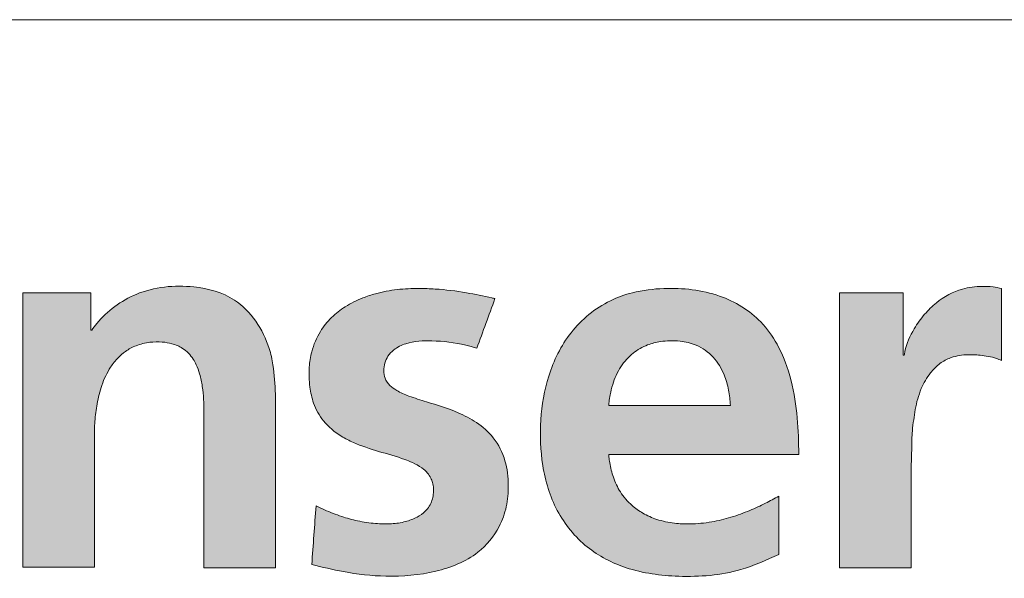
# Model space of a CAD drawing. Header units: millimetres. Extents: x 0 to 594, y 0 to 424.
# Tile 5 of 13: x 409 to 433, y 15 to 28. Entities that reach past the tile are written whole.
import ezdxf

# ---------------------------------------------------------------- set-up
doc = ezdxf.new("R2010")
doc.units = ezdxf.units.MM
doc.header["$LTSCALE"] = 0.25

# ---------------------------------------------------------------- blocks, each defined once
blk = doc.blocks.new('LOGO_sombreado')
at = {"linetype": 'Continuous'}
h = blk.add_hatch(color=7, dxfattribs=at)
edge = h.paths.add_edge_path(flags=0)
edge.add_line((6.332, 7.108), (8.019, 7.108))
edge.add_line((8.019, 7.108), (8.019, 10.269))
edge.add_spline(control_points=[(8.019, 10.269), (8.019, 10.295), (8.02, 10.385), (8.031, 10.613), (8.076, 10.964), (8.182, 11.4), (8.354, 11.77), (8.558, 12.031), (8.76, 12.206), (9.011, 12.341), (9.31, 12.411), (9.596, 12.416), (9.859, 12.375), (10.128, 12.261), (10.314, 12.067), (10.432, 11.851), (10.51, 11.636), (10.565, 11.361), (10.591, 11.074), (10.599, 10.796), (10.599, 10.621), (10.599, 10.529)], knot_values=[0, 0, 0, 0, 0.014108, 0.050137, 0.12665, 0.210017, 0.297932, 0.350316, 0.392835, 0.445136, 0.506872, 0.560743, 0.603219, 0.653697, 0.720022, 0.747327, 0.789984, 0.846083, 0.902618, 0.949361, 1, 1, 1, 1], weights=[1, 1, 1, 1, 1, 1, 1, 1, 1, 1, 1, 1, 1, 1, 1, 1, 1, 1, 1, 1, 1, 1], degree=3, periodic=0)
edge.add_line((10.599, 10.529), (10.599, 7.09))
edge.add_line((10.599, 7.09), (12.28, 7.09))
edge.add_line((12.28, 7.09), (12.28, 11.178))
edge.add_spline(control_points=[(12.28, 11.178), (12.27, 11.411), (12.255, 11.775), (12.069, 12.584), (11.505, 13.452), (10.243, 13.792), (9.032, 13.667), (8.263, 13.102), (7.995, 12.74), (7.955, 12.686)], knot_values=[4, 4, 4, 4, 4.111727, 4.175295, 4.401008, 4.562165, 4.782362, 4.967907, 5, 5, 5, 5], weights=[1, 1, 1, 1, 1, 1, 1, 1, 1, 1], degree=3, periodic=0)
edge.add_line((7.955, 12.686), (7.933, 12.686))
edge.add_line((7.933, 12.686), (7.933, 13.567))
edge.add_line((7.933, 13.567), (6.332, 13.567))
edge.add_line((6.332, 13.567), (6.332, 7.108))
h = blk.add_hatch(color=7, dxfattribs=at)
edge = h.paths.add_edge_path(flags=0)
edge.add_spline(control_points=[(24.607, 9.759), (24.601, 10.047), (24.588, 10.631), (24.448, 11.515), (24.168, 12.294), (23.638, 13.041), (22.71, 13.598), (21.62, 13.711), (20.745, 13.609), (19.957, 13.326), (19.182, 12.69), (18.677, 11.652), (18.495, 10.569), (18.533, 9.483), (18.852, 8.409), (19.558, 7.539), (20.591, 7.007), (21.846, 6.843), (23.097, 6.936), (23.839, 7.273), (24.132, 7.406)], knot_values=[2, 2, 2, 2, 2.046636, 2.094673, 2.144469, 2.179489, 2.241297, 2.312824, 2.353394, 2.38323, 2.447727, 2.509726, 2.566319, 2.624545, 2.684606, 2.744772, 2.800798, 2.868547, 2.948019, 3, 3, 3, 3], weights=[1, 1, 1, 1, 1, 1, 1, 1, 1, 1, 1, 1, 1, 1, 1, 1, 1, 1, 1, 1, 1], degree=3, periodic=0)
edge.add_line((24.132, 7.406), (24.132, 8.777))
edge.add_spline(control_points=[(24.132, 8.777), (24.028, 8.721), (23.807, 8.6), (23.435, 8.427), (23.014, 8.273), (22.54, 8.159), (22.092, 8.115), (21.656, 8.132), (21.279, 8.212), (20.941, 8.36), (20.642, 8.573), (20.397, 8.859), (20.229, 9.21), (20.161, 9.494), (20.136, 9.675), (20.131, 9.74), (20.129, 9.759)], knot_values=[0, 0, 0, 0, 0.070474, 0.150335, 0.244816, 0.33762, 0.440531, 0.512328, 0.597394, 0.66882, 0.731042, 0.815182, 0.890714, 0.961299, 0.988276, 1, 1, 1, 1], weights=[1, 1, 1, 1, 1, 1, 1, 1, 1, 1, 1, 1, 1, 1, 1, 1, 1], degree=3, periodic=0)
edge.add_line((20.129, 9.759), (24.607, 9.759))
edge = h.paths.add_edge_path(flags=0)
edge.add_spline(control_points=[(20.129, 10.916), (20.132, 10.942), (20.14, 11.026), (20.165, 11.19), (20.235, 11.477), (20.391, 11.829), (20.681, 12.156), (21.016, 12.344), (21.316, 12.42), (21.575, 12.442), (21.859, 12.434), (22.229, 12.348), (22.615, 12.076), (22.846, 11.677), (22.962, 11.282), (22.985, 11.037), (22.997, 10.916)], knot_values=[0, 0, 0, 0, 0.017075, 0.053986, 0.106701, 0.206715, 0.298238, 0.38232, 0.449502, 0.495974, 0.549057, 0.631866, 0.736734, 0.842394, 0.921775, 1, 1, 1, 1], weights=[1, 1, 1, 1, 1, 1, 1, 1, 1, 1, 1, 1, 1, 1, 1, 1, 1], degree=3, periodic=0)
edge.add_line((22.997, 10.916), (20.129, 10.916))
h = blk.add_hatch(color=7, dxfattribs=at)
edge = h.paths.add_edge_path(flags=0)
edge.add_line((25.567, 7.09), (27.254, 7.09))
edge.add_line((27.254, 7.09), (27.254, 9.547))
edge.add_spline(control_points=[(27.254, 9.547), (27.258, 9.662), (27.267, 9.919), (27.266, 10.263), (27.311, 10.57), (27.356, 10.905), (27.461, 11.292), (27.664, 11.649), (27.894, 11.893), (28.177, 12.055), (28.519, 12.121), (28.83, 12.104), (29.07, 12.074), (29.238, 12.034), (29.338, 11.991), (29.377, 11.974)], knot_values=[0, 0, 0, 0, 0.085345, 0.191077, 0.254829, 0.315603, 0.442981, 0.549243, 0.618003, 0.689262, 0.788156, 0.871998, 0.919624, 0.967851, 1, 1, 1, 1], weights=[1, 1, 1, 1, 1, 1, 1, 1, 1, 1, 1, 1, 1, 1, 1, 1], degree=3, periodic=0)
edge.add_line((29.377, 11.974), (29.377, 13.667))
edge.add_spline(control_points=[(29.377, 13.667), (29.311, 13.682), (29.161, 13.717), (28.85, 13.724), (28.375, 13.674), (27.909, 13.414), (27.553, 13.061), (27.283, 12.687), (27.131, 12.348), (27.092, 12.128), (27.086, 12.098)], knot_values=[2, 2, 2, 2, 2.065362, 2.149427, 2.299836, 2.523818, 2.648169, 2.783791, 2.970404, 3, 3, 3, 3], weights=[1, 1, 1, 1, 1, 1, 1, 1, 1, 1, 1], degree=3, periodic=0)
edge.add_line((27.086, 12.098), (27.086, 12.097))
edge.add_line((27.086, 12.097), (27.062, 12.097))
edge.add_line((27.062, 12.097), (27.062, 13.567))
edge.add_line((27.062, 13.567), (25.567, 13.567))
edge.add_line((25.567, 13.567), (25.567, 7.09))
h = blk.add_hatch(color=7, dxfattribs=at)
edge = h.paths.add_edge_path(flags=0)
edge.add_spline(control_points=[(13.137, 7.167), (13.385, 7.107), (13.958, 6.969), (14.94, 6.856), (16.033, 6.948), (17.017, 7.329), (17.536, 7.963), (17.739, 8.529), (17.783, 9.059), (17.719, 9.627), (17.455, 10.158), (17.039, 10.522), (16.498, 10.799), (15.95, 10.966), (15.459, 11.117), (15.166, 11.241), (14.968, 11.379), (14.851, 11.544), (14.827, 11.735), (14.852, 11.914), (14.927, 12.086), (15.088, 12.259), (15.44, 12.427), (16.031, 12.453), (16.593, 12.386), (16.937, 12.287), (17.024, 12.262)], knot_values=[2, 2, 2, 2, 2.059912, 2.138972, 2.231529, 2.317091, 2.37896, 2.41776, 2.457291, 2.503214, 2.550983, 2.593172, 2.631209, 2.693415, 2.727668, 2.75244, 2.768008, 2.784005, 2.798244, 2.812447, 2.826168, 2.841745, 2.867174, 2.915736, 2.97856, 3, 3, 3, 3], weights=[1, 1, 1, 1, 1, 1, 1, 1, 1, 1, 1, 1, 1, 1, 1, 1, 1, 1, 1, 1, 1, 1, 1, 1, 1, 1, 1], degree=3, periodic=0)
edge.add_line((17.024, 12.262), (17.451, 13.431))
edge.add_spline(control_points=[(17.451, 13.431), (17.426, 13.436), (17.204, 13.484), (16.739, 13.586), (16.166, 13.656), (15.619, 13.675), (15.148, 13.656), (14.702, 13.572), (14.29, 13.437), (13.932, 13.26), (13.59, 12.994), (13.304, 12.64), (13.133, 12.232), (13.063, 11.783), (13.077, 11.372), (13.17, 10.934), (13.403, 10.512), (13.758, 10.218), (14.206, 9.991), (14.715, 9.826), (15.188, 9.699), (15.527, 9.565), (15.713, 9.465), (15.858, 9.337), (15.94, 9.215), (15.988, 9.093), (16.007, 8.963), (16.003, 8.82), (15.973, 8.677), (15.908, 8.54), (15.794, 8.4), (15.605, 8.267), (15.333, 8.167), (15.001, 8.115), (14.621, 8.128), (14.227, 8.187), (13.825, 8.298), (13.5, 8.424), (13.304, 8.519), (13.238, 8.551)], knot_values=[0, 0, 0, 0, 0.005653, 0.051977, 0.108664, 0.137127, 0.176746, 0.216073, 0.24029, 0.2755, 0.306859, 0.338493, 0.378336, 0.406147, 0.441816, 0.471537, 0.507617, 0.549768, 0.574349, 0.622211, 0.671374, 0.68606, 0.705384, 0.71922, 0.729875, 0.738587, 0.749066, 0.759494, 0.771085, 0.782308, 0.793676, 0.811965, 0.834198, 0.859455, 0.888117, 0.920718, 0.950113, 0.983265, 1, 1, 1, 1], weights=[1, 1, 1, 1, 1, 1, 1, 1, 1, 1, 1, 1, 1, 1, 1, 1, 1, 1, 1, 1, 1, 1, 1, 1, 1, 1, 1, 1, 1, 1, 1, 1, 1, 1, 1, 1, 1, 1, 1, 1], degree=3, periodic=0)
edge.add_line((13.238, 8.551), (13.137, 7.167))
at = {"color": 7, "linetype": 'Continuous', "lineweight": 18}
blk.add_line((0, 20), (72.5, 20), dxfattribs=at)
at = {"color": 8, "linetype": 'Continuous', "lineweight": 0}
for points, knots in [([(12.28, 11.178), (12.27, 11.411), (12.255, 11.775), (12.069, 12.584), (11.505, 13.452), (10.243, 13.792), (9.032, 13.667), (8.263, 13.102), (7.995, 12.74), (7.955, 12.686)], [4, 4, 4, 4, 4.111727, 4.175295, 4.401008, 4.562165, 4.782362, 4.967907, 5, 5, 5, 5]), ([(29.377, 13.667), (29.311, 13.682), (29.161, 13.717), (28.85, 13.724), (28.375, 13.674), (27.909, 13.414), (27.553, 13.061), (27.283, 12.687), (27.131, 12.348), (27.092, 12.128), (27.086, 12.098)], [2, 2, 2, 2, 2.065362, 2.149427, 2.299836, 2.523818, 2.648169, 2.783791, 2.970404, 3, 3, 3, 3]), ([(17.451, 13.431), (17.426, 13.436), (17.204, 13.484), (16.739, 13.586), (16.166, 13.656), (15.619, 13.675), (15.148, 13.656), (14.702, 13.572), (14.29, 13.437), (13.932, 13.26), (13.59, 12.994), (13.304, 12.64), (13.133, 12.232), (13.063, 11.783), (13.077, 11.372), (13.17, 10.934), (13.403, 10.512), (13.758, 10.218), (14.206, 9.991), (14.715, 9.826), (15.188, 9.699), (15.527, 9.565), (15.713, 9.465), (15.858, 9.337), (15.94, 9.215), (15.988, 9.093), (16.007, 8.963), (16.003, 8.82), (15.973, 8.677), (15.908, 8.54), (15.794, 8.4), (15.605, 8.267), (15.333, 8.167), (15.001, 8.115), (14.621, 8.128), (14.227, 8.187), (13.825, 8.298), (13.5, 8.424), (13.304, 8.519), (13.238, 8.551)], [0, 0, 0, 0, 0.005653, 0.051977, 0.108664, 0.137127, 0.176746, 0.216073, 0.24029, 0.2755, 0.306859, 0.338493, 0.378336, 0.406147, 0.441816, 0.471537, 0.507617, 0.549768, 0.574349, 0.622211, 0.671374, 0.68606, 0.705384, 0.71922, 0.729875, 0.738587, 0.749066, 0.759494, 0.771085, 0.782308, 0.793676, 0.811965, 0.834198, 0.859455, 0.888117, 0.920718, 0.950113, 0.983265, 1, 1, 1, 1]), ([(24.607, 9.759), (24.601, 10.047), (24.588, 10.631), (24.448, 11.515), (24.168, 12.294), (23.638, 13.041), (22.71, 13.598), (21.62, 13.711), (20.745, 13.609), (19.957, 13.326), (19.182, 12.69), (18.677, 11.652), (18.495, 10.569), (18.533, 9.483), (18.852, 8.409), (19.558, 7.539), (20.591, 7.007), (21.846, 6.843), (23.097, 6.936), (23.839, 7.273), (24.132, 7.406)], [2, 2, 2, 2, 2.046636, 2.094673, 2.144469, 2.179489, 2.241297, 2.312824, 2.353394, 2.38323, 2.447727, 2.509726, 2.566319, 2.624545, 2.684606, 2.744772, 2.800798, 2.868547, 2.948019, 3, 3, 3, 3]), ([(8.019, 10.269), (8.019, 10.295), (8.02, 10.385), (8.031, 10.613), (8.076, 10.964), (8.182, 11.4), (8.354, 11.77), (8.558, 12.031), (8.76, 12.206), (9.011, 12.341), (9.31, 12.411), (9.596, 12.416), (9.859, 12.375), (10.128, 12.261), (10.314, 12.067), (10.432, 11.851), (10.51, 11.636), (10.565, 11.361), (10.591, 11.074), (10.599, 10.796), (10.599, 10.621), (10.599, 10.529)], [0, 0, 0, 0, 0.014108, 0.050137, 0.12665, 0.210017, 0.297932, 0.350316, 0.392835, 0.445136, 0.506872, 0.560743, 0.603219, 0.653697, 0.720022, 0.747327, 0.789984, 0.846083, 0.902618, 0.949361, 1, 1, 1, 1]), ([(13.137, 7.167), (13.385, 7.107), (13.958, 6.969), (14.94, 6.856), (16.033, 6.948), (17.017, 7.329), (17.536, 7.963), (17.739, 8.529), (17.783, 9.059), (17.719, 9.627), (17.455, 10.158), (17.039, 10.522), (16.498, 10.799), (15.95, 10.966), (15.459, 11.117), (15.166, 11.241), (14.968, 11.379), (14.851, 11.544), (14.827, 11.735), (14.852, 11.914), (14.927, 12.086), (15.088, 12.259), (15.44, 12.427), (16.031, 12.453), (16.593, 12.386), (16.937, 12.287), (17.024, 12.262)], [2, 2, 2, 2, 2.059912, 2.138972, 2.231529, 2.317091, 2.37896, 2.41776, 2.457291, 2.503214, 2.550983, 2.593172, 2.631209, 2.693415, 2.727668, 2.75244, 2.768008, 2.784005, 2.798244, 2.812447, 2.826168, 2.841745, 2.867174, 2.915736, 2.97856, 3, 3, 3, 3]), ([(20.129, 10.916), (20.132, 10.942), (20.14, 11.026), (20.165, 11.19), (20.235, 11.477), (20.391, 11.829), (20.681, 12.156), (21.016, 12.344), (21.316, 12.42), (21.575, 12.442), (21.859, 12.434), (22.229, 12.348), (22.615, 12.076), (22.846, 11.677), (22.962, 11.282), (22.985, 11.037), (22.997, 10.916)], [0, 0, 0, 0, 0.017075, 0.053986, 0.106701, 0.206715, 0.298238, 0.38232, 0.449502, 0.495974, 0.549057, 0.631866, 0.736734, 0.842394, 0.921775, 1, 1, 1, 1]), ([(27.254, 9.547), (27.258, 9.662), (27.267, 9.919), (27.266, 10.263), (27.311, 10.57), (27.356, 10.905), (27.461, 11.292), (27.664, 11.649), (27.894, 11.893), (28.177, 12.055), (28.519, 12.121), (28.83, 12.104), (29.07, 12.074), (29.238, 12.034), (29.338, 11.991), (29.377, 11.974)], [0, 0, 0, 0, 0.085345, 0.191077, 0.254829, 0.315603, 0.442981, 0.549243, 0.618003, 0.689262, 0.788156, 0.871998, 0.919624, 0.967851, 1, 1, 1, 1]), ([(24.132, 8.777), (24.028, 8.721), (23.807, 8.6), (23.435, 8.427), (23.014, 8.273), (22.54, 8.159), (22.092, 8.115), (21.656, 8.132), (21.279, 8.212), (20.941, 8.36), (20.642, 8.573), (20.397, 8.859), (20.229, 9.21), (20.161, 9.494), (20.136, 9.675), (20.131, 9.74), (20.129, 9.759)], [0, 0, 0, 0, 0.070474, 0.150335, 0.244816, 0.33762, 0.440531, 0.512328, 0.597394, 0.66882, 0.731042, 0.815182, 0.890714, 0.961299, 0.988276, 1, 1, 1, 1])]:
    blk.add_open_spline(points, degree=3, knots=knots, dxfattribs=at)
for points in [[(7.933, 13.567), (7.399, 13.567), (6.865, 13.567), (6.332, 13.567)], [(6.332, 13.567), (6.332, 11.414), (6.332, 9.261), (6.332, 7.108)], [(7.933, 12.686), (7.933, 12.98), (7.933, 13.273), (7.933, 13.567)], [(27.062, 13.567), (26.563, 13.567), (26.065, 13.567), (25.567, 13.567)], [(25.567, 13.567), (25.567, 11.408), (25.567, 9.249), (25.567, 7.09)], [(27.062, 12.097), (27.062, 12.587), (27.062, 13.077), (27.062, 13.567)], [(29.377, 11.974), (29.377, 12.538), (29.377, 13.103), (29.377, 13.667)], [(17.024, 12.262), (17.167, 12.652), (17.309, 13.041), (17.451, 13.431)], [(7.955, 12.686), (7.948, 12.686), (7.94, 12.686), (7.933, 12.686)], [(27.086, 12.097), (27.078, 12.097), (27.07, 12.097), (27.062, 12.097)], [(27.086, 12.098), (27.086, 12.098), (27.086, 12.097), (27.086, 12.097)], [(12.28, 7.09), (12.28, 8.453), (12.28, 9.815), (12.28, 11.178)], [(22.997, 10.916), (22.041, 10.916), (21.085, 10.916), (20.129, 10.916)], [(10.599, 10.529), (10.599, 9.383), (10.599, 8.236), (10.599, 7.09)], [(8.019, 7.108), (8.019, 8.161), (8.019, 9.215), (8.019, 10.269)], [(20.129, 9.759), (21.622, 9.759), (23.115, 9.759), (24.607, 9.759)], [(27.254, 7.09), (27.254, 7.909), (27.254, 8.728), (27.254, 9.547)], [(24.132, 7.406), (24.132, 7.863), (24.132, 8.32), (24.132, 8.777)], [(13.238, 8.551), (13.204, 8.09), (13.171, 7.628), (13.137, 7.167)], [(6.332, 7.108), (6.894, 7.108), (7.457, 7.108), (8.019, 7.108)], [(10.599, 7.09), (11.16, 7.09), (11.72, 7.09), (12.28, 7.09)], [(25.567, 7.09), (26.129, 7.09), (26.692, 7.09), (27.254, 7.09)]]:
    blk.add_open_spline(points, degree=3, dxfattribs=at)

msp = doc.modelspace()

# ---------------------------------------------------------------- block references
at = {"color": 7, "linetype": 'Continuous', "xscale": 1.034843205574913, "yscale": 1.034843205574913, "zscale": 1.034843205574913}
msp.add_blockref('LOGO_sombreado', (402.564, 7.552), dxfattribs=at)

doc.saveas('drawing.dxf')
